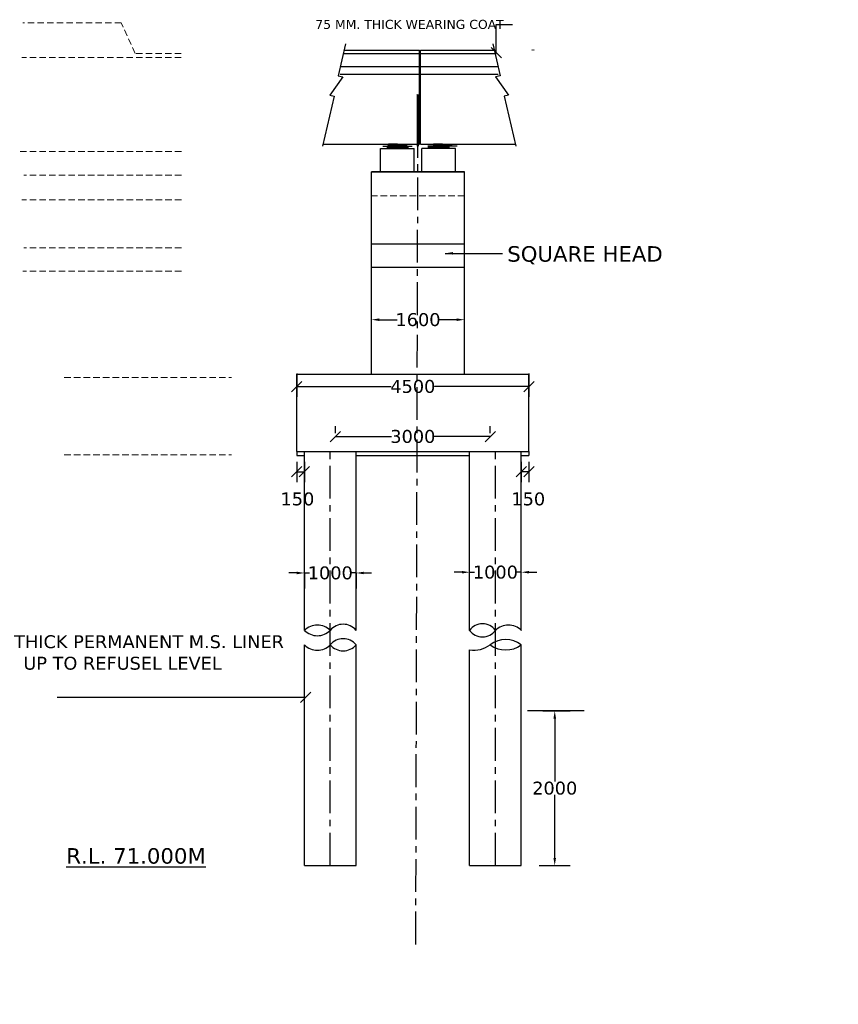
# Model space of a CAD drawing. Header units: millimetres. Extents: x -7746077780 to -3844657605, y -13315294818 to -6656873469.
# Tile 41 of 129: x -3872059724 to -3872043861, y -6657915624 to -6657896549. Entities that reach past the tile are written whole.
import ezdxf

# ---------------------------------------------------------------- set-up
doc = ezdxf.new("R2010")
doc.units = ezdxf.units.MM
doc.header["$MEASUREMENT"] = 0
doc.header["$PDMODE"] = 2
doc.linetypes.add('CENTER', pattern=[50.8, 31.75, -6.35, 6.35, -6.35])
doc.linetypes.add('HIDDEN', pattern=[0.375, 0.25, -0.125])
doc.layers.add('TEX', color=6, linetype='Continuous')
doc.layers.add('TEXT', color=7, linetype='Continuous')
doc.styles.get("Standard").update_dxf_attribs({"font": 'verdana.ttf', "height": 250})
doc.dimstyles.new('Copy of ISO-25--------4', dxfattribs={"dimtxt": 200, "dimasz": 150, "dimexe": 300, "dimexo": 300, "dimgap": 0.02, "dimtad": 0, "dimtih": 1, "dimtoh": 1, "dimdec": 0, "dimlfac": 4, "dimdsep": 46, "dimtxsty": 'Standard', "dimcen": 150, "dimclrd": 1, "dimclre": 1, "dimclrt": 1, "dimadec": 0, "dimazin": 0, "dimtfac": 1, "dimtdec": 0, "dimtmove": 2, "dimatfit": 3, "dimfxl": 0, "dimarcsym": 0})
doc.dimstyles.new('ISO-25', dxfattribs={"dimtxt": 250, "dimasz": 200, "dimexe": 200, "dimexo": 200, "dimgap": 0.02, "dimtad": 0, "dimtih": 1, "dimtoh": 1, "dimdec": 0, "dimdsep": 46, "dimtxsty": 'Standard', "dimblk": 'OBLIQUE', "dimcen": 150, "dimclrd": 1, "dimclre": 1, "dimclrt": 1, "dimadec": 0, "dimazin": 0, "dimtfac": 1, "dimtdec": 0, "dimtmove": 2, "dimatfit": 3, "dimldrblk": 'OBLIQUE', "dimfxl": 0, "dimarcsym": 0})

# ---------------------------------------------------------------- blocks, each defined once
blk = doc.blocks.new('_Oblique')
at = {"color": 0, "linetype": 'ByBlock', "lineweight": -2}
blk.add_line((-0.5, -0.5), (0.5, 0.5), dxfattribs=at)
blk = doc.blocks.new('*D559')
at = {"layer": 'Defpoints', "color": 0, "ltscale": 20, "transparency": 16777216}
for p in [(-3872054355.774759, -6657903203.459737), (-3872049855.774758, -6657903203.459736), (-3872049855.774758, -6657903655.156889)]:
    blk.add_point(p, dxfattribs=at)
at = {"layer": 'TEX', "color": 1, "lineweight": -2, "ltscale": 20, "transparency": 16777216}
for p, q in [((-3872054355.774759, -6657903403.459737), (-3872054355.774759, -6657903855.156889)), ((-3872049855.774758, -6657903403.459736), (-3872049855.774758, -6657903855.156889)), ((-3872054355.774759, -6657903655.156889), (-3872052525.203758, -6657903655.156889)), ((-3872049855.774758, -6657903655.156889), (-3872051686.345759, -6657903655.156889))]:
    blk.add_line(p, q, dxfattribs=at)
at = {"layer": 'TEX', "color": 1, "lineweight": -2, "ltscale": 20, "transparency": 16777216, "xscale": 200, "yscale": 200, "zscale": 200, "rotation": 180}
blk.add_blockref('_Oblique', (-3872054355.774759, -6657903655.156889), dxfattribs=at)
at = {"layer": 'TEX', "color": 1, "lineweight": -2, "ltscale": 20, "transparency": 16777216, "xscale": 200, "yscale": 200, "zscale": 200}
blk.add_blockref('_Oblique', (-3872049855.774758, -6657903655.156889), dxfattribs=at)
at = {"layer": 'TEX', "color": 1, "ltscale": 20, "transparency": 16777216, "insert": (-3872052105.774758, -6657903655.156889), "char_height": 250, "attachment_point": 5}
blk.add_mtext('4500', dxfattribs=at)
blk = doc.blocks.new('*D560')
at = {"layer": 'Defpoints', "color": 0, "ltscale": 20, "transparency": 16777216}
for p in [(-3872054355.774758, -6657904917.446809), (-3872054205.774758, -6657904917.446809), (-3872054205.774758, -6657905307.953251)]:
    blk.add_point(p, dxfattribs=at)
at = {"layer": 'TEX', "color": 1, "lineweight": -2, "ltscale": 20, "transparency": 16777216}
for p, q in [((-3872054355.774758, -6657905117.446809), (-3872054355.774758, -6657905507.953251)), ((-3872054205.774758, -6657905117.446809), (-3872054205.774758, -6657905507.953251)), ((-3872054355.774758, -6657905307.953251), (-3872054205.774758, -6657905307.953251))]:
    blk.add_line(p, q, dxfattribs=at)
at = {"layer": 'TEX', "color": 1, "lineweight": -2, "ltscale": 20, "transparency": 16777216, "xscale": 200, "yscale": 200, "zscale": 200, "rotation": 180}
blk.add_blockref('_Oblique', (-3872054355.774758, -6657905307.953251), dxfattribs=at)
at = {"layer": 'TEX', "color": 1, "lineweight": -2, "ltscale": 20, "transparency": 16777216, "xscale": 200, "yscale": 200, "zscale": 200}
blk.add_blockref('_Oblique', (-3872054205.774758, -6657905307.953251), dxfattribs=at)
at = {"layer": 'TEX', "color": 1, "ltscale": 20, "transparency": 16777216, "insert": (-3872054342.135487, -6657905834.88104), "char_height": 250, "attachment_point": 5}
blk.add_mtext('150', dxfattribs=at)
blk = doc.blocks.new('*D561')
at = {"layer": 'Defpoints', "color": 0, "ltscale": 20, "transparency": 16777216}
for p in [(-3872050005.774757, -6657904917.446809), (-3872049855.774758, -6657904917.446809), (-3872050005.774757, -6657905307.953251)]:
    blk.add_point(p, dxfattribs=at)
at = {"layer": 'TEX', "color": 1, "lineweight": -2, "ltscale": 20, "transparency": 16777216}
for p, q in [((-3872050005.774757, -6657905117.446809), (-3872050005.774757, -6657905507.953251)), ((-3872049855.774758, -6657905117.446809), (-3872049855.774758, -6657905507.953251)), ((-3872049855.774758, -6657905307.953251), (-3872050005.774757, -6657905307.953251))]:
    blk.add_line(p, q, dxfattribs=at)
at = {"layer": 'TEX', "color": 1, "lineweight": -2, "ltscale": 20, "transparency": 16777216, "xscale": 200, "yscale": 200, "zscale": 200, "rotation": 180}
blk.add_blockref('_Oblique', (-3872050005.774757, -6657905307.953251), dxfattribs=at)
at = {"layer": 'TEX', "color": 1, "lineweight": -2, "ltscale": 20, "transparency": 16777216, "xscale": 200, "yscale": 200, "zscale": 200}
blk.add_blockref('_Oblique', (-3872049855.774758, -6657905307.953251), dxfattribs=at)
at = {"layer": 'TEX', "color": 1, "ltscale": 20, "transparency": 16777216, "insert": (-3872049869.414029, -6657905834.88104), "char_height": 250, "attachment_point": 5}
blk.add_mtext('150', dxfattribs=at)
blk = doc.blocks.new('*D562')
at = {"layer": 'Defpoints', "color": 0, "ltscale": 20, "transparency": 16777216}
for p in [(-3872053605.774759, -6657904624.085196), (-3872053605.774759, -6657904756.012963), (-3872050605.774757, -6657904756.012962)]:
    blk.add_point(p, dxfattribs=at)
at = {"layer": 'TEX', "color": 1, "lineweight": -2, "ltscale": 20, "transparency": 16777216}
for p, q in [((-3872053605.774759, -6657904556.012963), (-3872053605.774759, -6657904424.085196)), ((-3872050605.774757, -6657904556.012962), (-3872050605.774757, -6657904424.085196)), ((-3872053605.774759, -6657904624.085196), (-3872052517.648351, -6657904624.085196)), ((-3872050605.774757, -6657904624.085196), (-3872051693.901165, -6657904624.085196))]:
    blk.add_line(p, q, dxfattribs=at)
at = {"layer": 'TEX', "color": 1, "lineweight": -2, "ltscale": 20, "transparency": 16777216, "xscale": 200, "yscale": 200, "zscale": 200, "rotation": 180}
blk.add_blockref('_Oblique', (-3872053605.774759, -6657904624.085196), dxfattribs=at)
at = {"layer": 'TEX', "color": 1, "lineweight": -2, "ltscale": 20, "transparency": 16777216, "xscale": 200, "yscale": 200, "zscale": 200}
blk.add_blockref('_Oblique', (-3872050605.774757, -6657904624.085196), dxfattribs=at)
at = {"layer": 'TEX', "color": 1, "ltscale": 20, "transparency": 16777216, "insert": (-3872052105.774758, -6657904624.085196), "char_height": 250, "attachment_point": 5}
blk.add_mtext('3000', dxfattribs=at)
blk = doc.blocks.new('*D563')
at = {"layer": 'Defpoints', "color": 0, "ltscale": 20, "transparency": 16777216}
for p in [(-3872054205.774758, -6657907267.389519), (-3872053205.774759, -6657907267.389521), (-3872053205.774759, -6657907267.389523)]:
    blk.add_point(p, dxfattribs=at)
at = {"layer": 'TEX', "color": 1, "lineweight": -2, "ltscale": 20, "transparency": 16777216}
for p, q in [((-3872054355.774758, -6657907267.389523), (-3872054505.774758, -6657907267.389523)), ((-3872054205.774758, -6657907267.389523), (-3872054205.774758, -6657907567.389523)), ((-3872054205.774758, -6657907267.389523), (-3872054108.330017, -6657907267.389523)), ((-3872053205.774759, -6657907267.389523), (-3872053303.2195, -6657907267.389523)), ((-3872053205.774759, -6657907267.389523), (-3872053205.774759, -6657907567.389523)), ((-3872053055.774759, -6657907267.389523), (-3872052905.774759, -6657907267.389523))]:
    blk.add_line(p, q, dxfattribs=at)
at = {"layer": 'TEX', "color": 1, "ltscale": 20, "transparency": 16777216}
for points in [[(-3872054355.774758, -6657907242.389523), (-3872054355.774758, -6657907292.389523), (-3872054205.774758, -6657907267.389523)], [(-3872053055.774759, -6657907242.389523), (-3872053055.774759, -6657907292.389523), (-3872053205.774759, -6657907267.389523)]]:
    blk.add_solid(points, dxfattribs=at)
at = {"layer": 'TEX', "color": 1, "ltscale": 20, "transparency": 16777216, "insert": (-3872053705.774758, -6657907267.389523), "char_height": 250, "attachment_point": 5}
blk.add_mtext('1000', dxfattribs=at)
blk = doc.blocks.new('*D564')
at = {"layer": 'Defpoints', "color": 0, "ltscale": 20, "transparency": 16777216}
for p in [(-3872051005.774758, -6657907252.991203), (-3872050005.774757, -6657907252.991202), (-3872050005.774757, -6657907252.991202)]:
    blk.add_point(p, dxfattribs=at)
at = {"layer": 'TEX', "color": 1, "lineweight": -2, "ltscale": 20, "transparency": 16777216}
for p, q in [((-3872051005.774758, -6657907252.991202), (-3872051005.774758, -6657906952.991202)), ((-3872050005.774757, -6657907252.991202), (-3872050005.774757, -6657906952.991202)), ((-3872051155.774758, -6657907252.991202), (-3872051305.774758, -6657907252.991202)), ((-3872051005.774758, -6657907252.991202), (-3872050908.330016, -6657907252.991202)), ((-3872050005.774757, -6657907252.991202), (-3872050103.219499, -6657907252.991202)), ((-3872049855.774757, -6657907252.991202), (-3872049705.774757, -6657907252.991202))]:
    blk.add_line(p, q, dxfattribs=at)
at = {"layer": 'TEX', "color": 1, "ltscale": 20, "transparency": 16777216}
for points in [[(-3872051155.774758, -6657907227.991202), (-3872051155.774758, -6657907277.991202), (-3872051005.774758, -6657907252.991202)], [(-3872049855.774757, -6657907227.991202), (-3872049855.774757, -6657907277.991202), (-3872050005.774757, -6657907252.991202)]]:
    blk.add_solid(points, dxfattribs=at)
at = {"layer": 'TEX', "color": 1, "ltscale": 20, "transparency": 16777216, "insert": (-3872050505.774757, -6657907252.991202), "char_height": 250, "attachment_point": 5}
blk.add_mtext('1000', dxfattribs=at)
blk = doc.blocks.new('*D565')
at = {"layer": 'Defpoints', "color": 0, "ltscale": 20, "transparency": 16777216}
for p in [(-3872051105.774758, -6657902360.998947), (-3872052905.774759, -6657902974.642129), (-3872051105.774758, -6657902974.642129)]:
    blk.add_point(p, dxfattribs=at)
at = {"layer": 'TEX', "color": 1, "lineweight": -2, "ltscale": 20, "transparency": 16777216}
for p, q in [((-3872052905.774759, -6657902660.998947), (-3872052905.774759, -6657902060.998947)), ((-3872051105.774758, -6657902660.998947), (-3872051105.774758, -6657902060.998947)), ((-3872052755.774759, -6657902360.998947), (-3872052408.330017, -6657902360.998947)), ((-3872051255.774758, -6657902360.998947), (-3872051603.2195, -6657902360.998947))]:
    blk.add_line(p, q, dxfattribs=at)
at = {"layer": 'TEX', "color": 1, "ltscale": 20, "transparency": 16777216}
for points in [[(-3872052755.774759, -6657902335.998947), (-3872052755.774759, -6657902385.998947), (-3872052905.774759, -6657902360.998947)], [(-3872051255.774758, -6657902335.998947), (-3872051255.774758, -6657902385.998947), (-3872051105.774758, -6657902360.998947)]]:
    blk.add_solid(points, dxfattribs=at)
at = {"layer": 'TEX', "color": 1, "ltscale": 20, "transparency": 16777216, "insert": (-3872052005.774758, -6657902360.998947), "char_height": 250, "attachment_point": 5}
blk.add_mtext('1600', dxfattribs=at)
blk = doc.blocks.new('*D566')
at = {"layer": 'Defpoints', "color": 0, "ltscale": 20, "transparency": 16777216}
for p in [(-3872049883.774757, -6657909937.496046), (-3872050005.774758, -6657912937.496046), (-3872049356.30693, -6657912937.496046)]:
    blk.add_point(p, dxfattribs=at)
at = {"layer": 'TEX', "color": 1, "lineweight": -2, "ltscale": 20, "transparency": 16777216}
for p, q in [((-3872049583.774757, -6657909937.496046), (-3872049056.30693, -6657909937.496046)), ((-3872049356.30693, -6657910087.496046), (-3872049356.30693, -6657911307.271211)), ((-3872049356.30693, -6657912787.496046), (-3872049356.30693, -6657911567.720881)), ((-3872049656.30693, -6657912937.496046), (-3872049056.30693, -6657912937.496046))]:
    blk.add_line(p, q, dxfattribs=at)
at = {"layer": 'TEX', "color": 1, "ltscale": 20, "transparency": 16777216}
for points in [[(-3872049381.30693, -6657910087.496046), (-3872049331.30693, -6657910087.496046), (-3872049356.30693, -6657909937.496046)], [(-3872049381.30693, -6657912787.496046), (-3872049331.30693, -6657912787.496046), (-3872049356.30693, -6657912937.496046)]]:
    blk.add_solid(points, dxfattribs=at)
at = {"layer": 'TEX', "color": 1, "ltscale": 20, "transparency": 16777216, "insert": (-3872049356.306929, -6657911437.496047), "char_height": 250, "width": 1112.70391417, "attachment_point": 5}
blk.add_mtext('2000', dxfattribs=at)

msp = doc.modelspace()

# ---------------------------------------------------------------- hatches: boundary and pattern name
at = {"linetype": 'Continuous', "ltscale": 0.05}
for points in [[(-3872052580.298115, -6657898958.91561), (-3872052405.098114, -6657898958.915609), (-3872052405.098115, -6657898997.459609), (-3872052580.298115, -6657898997.459609)], [(-3872052229.898114, -6657898958.91561), (-3872052405.098114, -6657898958.915609), (-3872052405.098114, -6657898997.459609), (-3872052229.898114, -6657898997.459609)], [(-3872051704.298114, -6657898958.91561), (-3872051529.098114, -6657898958.915609), (-3872051529.098114, -6657898997.459609), (-3872051704.298114, -6657898997.459609)], [(-3872051353.898113, -6657898958.91561), (-3872051529.098114, -6657898958.915609), (-3872051529.098113, -6657898997.459609), (-3872051353.898113, -6657898997.459609)], [(-3872052605.774759, -6657898998.211493), (-3872052405.774758, -6657898998.211491), (-3872052405.774759, -6657899042.21149), (-3872052605.774759, -6657899042.211491)], [(-3872052205.774758, -6657898998.211493), (-3872052405.774758, -6657898998.211491), (-3872052405.774758, -6657899042.21149), (-3872052205.774758, -6657899042.211491)], [(-3872051805.774758, -6657898998.211493), (-3872051605.774758, -6657898998.211491), (-3872051605.774758, -6657899042.21149), (-3872051805.774758, -6657899042.211491)], [(-3872051405.774757, -6657898998.211493), (-3872051605.774758, -6657898998.211491), (-3872051605.774757, -6657899042.21149), (-3872051405.774757, -6657899042.211491)]]:
    msp.add_hatch(color=240, dxfattribs=at).paths.add_polyline_path(points)

# ---------------------------------------------------------------- linework, layer by layer
at = {"color": 240, "linetype": 'Continuous', "ltscale": 0.05}
for p, q in [((-3872052405.098114, -6657898958.915609), (-3872052580.298115, -6657898958.915609)), ((-3872052580.298115, -6657898958.91561), (-3872052580.298115, -6657898997.459609)), ((-3872052405.098114, -6657898958.915609), (-3872052229.898113, -6657898958.915609)), ((-3872052405.098114, -6657898958.91561), (-3872052405.098114, -6657898997.459609)), ((-3872052405.098114, -6657898958.91561), (-3872052405.098114, -6657898997.459609)), ((-3872052229.898114, -6657898958.91561), (-3872052229.898114, -6657898997.459609)), ((-3872051529.098114, -6657898958.915609), (-3872051704.298115, -6657898958.915609)), ((-3872051704.298114, -6657898958.91561), (-3872051704.298114, -6657898997.459609)), ((-3872051529.098114, -6657898958.915609), (-3872051353.898112, -6657898958.915609)), ((-3872051529.098114, -6657898958.91561), (-3872051529.098114, -6657898997.459609)), ((-3872051529.098114, -6657898958.91561), (-3872051529.098114, -6657898997.459609)), ((-3872051353.898113, -6657898958.91561), (-3872051353.898113, -6657898997.459609)), ((-3872052730.774759, -6657899042.211491), (-3872052080.774759, -6657899042.211491)), ((-3872052689.798115, -6657898997.459611), (-3872052120.398114, -6657898997.459611)), ((-3872052405.774758, -6657898998.211491), (-3872052605.774759, -6657898998.211491)), ((-3872052605.774759, -6657898998.211493), (-3872052605.774759, -6657899042.211491)), ((-3872052405.774758, -6657898998.211491), (-3872052205.774758, -6657898998.211491)), ((-3872052405.774758, -6657898998.211493), (-3872052405.774758, -6657899042.211491)), ((-3872052405.774758, -6657898998.211493), (-3872052405.774758, -6657899042.211491)), ((-3872052205.774758, -6657898998.211493), (-3872052205.774758, -6657899042.211491)), ((-3872051280.774758, -6657899042.211491), (-3872051930.774758, -6657899042.211491)), ((-3872051244.398113, -6657898997.459611), (-3872051813.798114, -6657898997.459611)), ((-3872051605.774758, -6657898998.211491), (-3872051805.774758, -6657898998.211491)), ((-3872051805.774758, -6657898998.211493), (-3872051805.774758, -6657899042.211491)), ((-3872051605.774758, -6657898998.211491), (-3872051405.774757, -6657898998.211491)), ((-3872051605.774758, -6657898998.211493), (-3872051605.774758, -6657899042.211491)), ((-3872051605.774758, -6657898998.211493), (-3872051605.774758, -6657899042.211491)), ((-3872051405.774757, -6657898998.211493), (-3872051405.774757, -6657899042.211491)), ((-3872054355.774759, -6657903417.446808), (-3872049855.774758, -6657903417.446808)), ((-3872054355.774758, -6657904917.446809), (-3872054355.774758, -6657903417.446808)), ((-3872049855.774759, -6657904917.446808), (-3872049855.774757, -6657903417.446808)), ((-3872054355.774759, -6657904917.446809), (-3872049855.774758, -6657904917.446807)), ((-3872054355.774758, -6657904917.446809), (-3872049855.774758, -6657904917.446807)), ((-3872054355.774758, -6657904917.446809), (-3872054355.774758, -6657904992.446809)), ((-3872054355.774758, -6657904992.446809), (-3872054205.774758, -6657904992.446809)), ((-3872054205.774758, -6657908379.143958), (-3872054205.774758, -6657904917.446809)), ((-3872053205.774759, -6657908379.143964), (-3872053205.774759, -6657904917.446809)), ((-3872053205.774759, -6657904992.446809), (-3872051005.774757, -6657904992.446809)), ((-3872051005.774758, -6657908379.143958), (-3872051005.774756, -6657904917.446805)), ((-3872050005.774757, -6657908379.143964), (-3872050005.774757, -6657904917.446807)), ((-3872050005.774757, -6657904992.446807), (-3872049855.774758, -6657904992.446807)), ((-3872049855.774758, -6657904917.446807), (-3872049855.774758, -6657904992.446807)), ((-3872054205.77476, -6657912937.496047), (-3872054205.774758, -6657908659.143961)), ((-3872053205.77476, -6657912937.496047), (-3872053205.774759, -6657908659.143961)), ((-3872050005.774758, -6657912937.496046), (-3872050005.774757, -6657908659.143961)), ((-3872051005.774759, -6657912937.496046), (-3872051005.774758, -6657908757.332248)), ((-3872048787.562513, -6657909937.496047), (-3872049883.774758, -6657909937.496047))]:
    msp.add_line(p, q, dxfattribs=at)
at = {"color": 1, "linetype": 'Continuous', "ltscale": 0.05}
for p, q in [((-3872052905.774759, -6657903417.446808), (-3872052905.774759, -6657899498.211491)), ((-3872051105.774758, -6657903417.446803), (-3872051105.774759, -6657899498.211491)), ((-3872052905.774759, -6657900890.222026), (-3872051105.774758, -6657900890.222026)), ((-3872052905.774758, -6657901342.38363), (-3872051105.774758, -6657901342.383632))]:
    msp.add_line(p, q, dxfattribs=at)
for points in [[(-3872053410.125632, -6657897017.661315), (-3872053553.137447, -6657897637.822625), (-3872053464.467283, -6657897658.270339), (-3872053713.282265, -6657898014.104355), (-3872053630.94804, -6657898033.090974), (-3872053854.221929, -6657899001.128278)], [(-3872050556.866632, -6657897017.661315), (-3872050413.854817, -6657897637.822625), (-3872050502.524982, -6657897658.270339), (-3872050253.71, -6657898014.104355), (-3872050336.044225, -6657898033.090974), (-3872050112.770336, -6657899001.128278)]]:
    msp.add_lwpolyline(points, dxfattribs=at)
at = {"layer": 'TEX', "color": 1, "ltscale": 20}
for p, q in [((-3872053453.776957, -6657897206.952405), (-3872051975.858115, -6657897206.952403)), ((-3872053438.626259, -6657897141.252404), (-3872051975.858114, -6657897141.252404)), ((-3872051958.338115, -6657897141.252402), (-3872050490.51784, -6657897141.252403)), ((-3872051958.338115, -6657897206.952405), (-3872050490.51784, -6657897206.952404)), ((-3872049785.858114, -6657897141.252404), (-3872049798.998115, -6657897141.252404)), ((-3872049755.198114, -6657897141.252404), (-3872049768.338114, -6657897141.252404)), ((-3872053511.428011, -6657897456.952405), (-3872051975.858115, -6657897456.952403)), ((-3872053511.428011, -6657897606.952405), (-3872051975.858115, -6657897606.952403)), ((-3872051958.338115, -6657897456.952405), (-3872050455.564254, -6657897456.952404)), ((-3872051958.338115, -6657897606.952405), (-3872050455.564254, -6657897606.952404)), ((-3872052015.774758, -6657898007.461412), (-3872052030.774759, -6657898007.461412)), ((-3872051980.774759, -6657898007.461412), (-3872051995.774758, -6657898007.461412)), ((-3872052730.774759, -6657899498.211491), (-3872052730.774759, -6657899042.211491)), ((-3872052080.774759, -6657899498.211491), (-3872052080.774758, -6657899042.211491)), ((-3872051930.774758, -6657899498.211491), (-3872051930.774758, -6657899042.211491)), ((-3872051280.774758, -6657899498.211491), (-3872051280.774758, -6657899042.211491)), ((-3872051105.774758, -6657899498.211491), (-3872052905.774759, -6657899498.211491))]:
    msp.add_line(p, q, dxfattribs=at)
at = {"layer": 'TEX', "color": 1, "ltscale": 40}
for p, q in [((-3872051975.858114, -6657898958.915606), (-3872051975.858114, -6657897141.252404)), ((-3872051958.338115, -6657898958.91561), (-3872051958.338115, -6657897141.252404)), ((-3872052015.774758, -6657898998.211486), (-3872052015.774758, -6657898007.461412)), ((-3872051995.774759, -6657898998.211493), (-3872051995.774759, -6657898007.461412))]:
    msp.add_line(p, q, dxfattribs=at)
at = {"layer": 'TEX', "color": 4, "linetype": 'CENTER', "ltscale": 20}
for p, q in [((-3872052047.963485, -6657914462.389091), (-3872052005.774759, -6657898007.461414)), ((-3872053705.774759, -6657912937.496047), (-3872053705.774759, -6657904917.446809)), ((-3872050505.774757, -6657912937.496046), (-3872050505.774757, -6657904917.446807))]:
    msp.add_line(p, q, dxfattribs=at)
at = {"layer": 'TEX', "color": 240, "ltscale": 20}
for p, q in [((-3872053844.48751, -6657898958.915609), (-3872051975.858114, -6657898958.915607)), ((-3872051958.338115, -6657898958.91561), (-3872050122.504755, -6657898958.915608)), ((-3872052905.774759, -6657899498.211491), (-3872051105.774758, -6657899498.211491)), ((-3872054205.774759, -6657912937.496047), (-3872053205.774759, -6657912937.496047)), ((-3872051005.774758, -6657912937.496046), (-3872050005.774758, -6657912937.496046))]:
    msp.add_line(p, q, dxfattribs=at)
at = {"layer": 'TEX', "color": 7, "ltscale": 20}
for p, q in [((-3872054205.774758, -6657904917.446809), (-3872053705.774759, -6657904917.446809)), ((-3872053705.774759, -6657904917.446809), (-3872053705.774759, -6657904917.446809)), ((-3872050605.774759, -6657912857.446808), (-3872050605.774759, -6657912857.446808))]:
    msp.add_line(p, q, dxfattribs=at)
at = {"layer": 'TEX', "color": 240, "ltscale": 20}
for centre, radius, start, end in [((-3872053955.774749, -6657908628.936419), 353.406659, 44.9761993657, 135.0238006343), ((-3872053455.774684, -6657908583.677218), 323.007454, 39.28772102, 140.71227898), ((-3872050755.774737, -6657908559.884204), 308.491565, 35.8654749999, 144.1345250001), ((-3872050255.473511, -6657908630.30187), 354.585729, 44.6786511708, 134.9021121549), ((-3872053955.774692, -6657908129.351234), 353.406916, 224.9761993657, 315.0237426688), ((-3872050755.774855, -6657908198.403485), 308.491728, 215.8654749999, 324.1345250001), ((-3872053955.775101, -6657908409.352794), 353.405993, 224.9760448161, 315.0239744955), ((-3872053455.775145, -6657908865.556587), 324.201157, 39.5446636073, 140.4552594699), ((-3872053455.774909, -6657908452.731653), 324.200733, 219.5446810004, 320.4552594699), ((-3872050925.861477, -6657908219.025651), 544.205958, 261.5559286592, 306.0274697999), ((-3872050305.77476, -6657909058.847505), 499.762869, 53.1096445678, 126.8903554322), ((-3872050305.77476, -6657908259.440412), 499.762869, 233.1096992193, 306.8903007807)]:
    msp.add_arc(centre, radius, start, end, dxfattribs=at)
at = {"layer": 'TEXT', "color": 2, "linetype": 'HIDDEN', "lineweight": 13, "ltscale": 500}
for p, q in [((-3872056592.576952, -6657897278.273609), (-3872059680.269342, -6657897278.273609)), ((-3872056589.706412, -6657899105.448824), (-3872059713.091391, -6657899105.448824)), ((-3872056589.706416, -6657899561.684123), (-3872059644.907344, -6657899561.684123)), ((-3872056589.706412, -6657900041.227823), (-3872059680.269342, -6657900041.227823)), ((-3872056589.706412, -6657900967.473277), (-3872059644.907344, -6657900967.473277)), ((-3872056589.706412, -6657901419.634881), (-3872059662.588344, -6657901419.634881)), ((-3872058860.966229, -6657903480.899413), (-3872055619.268614, -6657903480.899412)), ((-3872058860.966229, -6657904980.899413), (-3872055619.268615, -6657904980.899412))]:
    msp.add_line(p, q, dxfattribs=at)
at = {"layer": 'TEXT', "color": 242, "linetype": 'HIDDEN', "lineweight": 13, "ltscale": 500, "true_color": 0xcd2027}
msp.add_line((-3872051105.774758, -6657899963.976572), (-3872052905.774759, -6657899963.976572), dxfattribs=at)
at = {"layer": 'TEXT', "color": 2, "linetype": 'HIDDEN', "lineweight": 13, "ltscale": 500}
msp.add_lwpolyline([(-3872056592.576952, -6657897203.11574), (-3872057486.488309, -6657897203.11574), (-3872057756.488309, -6657896607.735594), (-3872059662.588344, -6657896607.735594)], dxfattribs=at)

# ---------------------------------------------------------------- texts
at = {"ltscale": 20, "char_height": 300, "width": 6037.08457566, "attachment_point": 1}
for insert in [(-3872093799.012653, -6657913653.318133), (-3872109839.012653, -6657913763.318133)]:
    msp.add_mtext('\\pi917.33;{\\LFOUNDATION LEVEL \\P\\pi1600.6;R.L. 71.000 M}', dxfattribs=dict(at, insert=insert))
at = {"layer": 'TEX', "color": 240, "ltscale": 20}
msp.add_text('75 MM. THICK WEARING COAT', height=175.2, dxfattribs=at).set_placement((-3872053996.148321, -6657896727.262349))
at = {"layer": 'TEXT', "color": 6, "attachment_point": 2}
for s, insert, char_height, width in [('SQUARE HEAD', (-3872048769.901849, -6657900936.353051), 300, 3152.40059949), ('6 MM THICK PERMANENT M.S. LINER\\PUP TO REFUSEL LEVEL', (-3872057730.860029, -6657908473.881932), 250, 7349.8973074), ('{\\L R.L. 71.000M}', (-3872057535.344426, -6657912598.212301), 300, 5399.89821387)]:
    msp.add_mtext(s, dxfattribs=dict(at, insert=insert, char_height=char_height, width=width))

# ---------------------------------------------------------------- dimensions: what is measured, and where the dimension line sits
at = {"layer": 'TEX', "color": 7, "ltscale": 20}
for base, p1, p2, text, override, picture, middle in [((-3872051105.774758, -6657902360.998947), (-3872052905.774759, -6657902974.642129), (-3872051105.774758, -6657902974.642129), '1600', {"dimtxt": 250, "dimlfac": 1, "dimfxlon": 1}, '*D565', (-3872052005.774758, -6657902360.998947)), ((-3872050005.774757, -6657907252.991202), (-3872051005.774758, -6657907252.991203), (-3872050005.774757, -6657907252.991202), '1000', {"dimtxt": 250, "dimlfac": 1, "dimfxl": 0.18, "dimfxlon": 1}, '*D564', (-3872050505.774757, -6657907252.991202)), ((-3872053205.774759, -6657907267.389523), (-3872054205.774758, -6657907267.389519), (-3872053205.774759, -6657907267.389521), '1000', {"dimtxt": 250, "dimlfac": 1, "dimfxl": 0.18, "dimfxlon": 1}, '*D563', (-3872053705.774758, -6657907267.389523))]:
    dim = msp.add_linear_dim(base=base, p1=p1, p2=p2, text=text, dimstyle='Copy of ISO-25--------4', override=override, dxfattribs=at)
    dim.commit()
    dim.dimension.update_dxf_attribs({"geometry": picture, "text_midpoint": middle})
at = {"layer": 'TEX', "ltscale": 20}
dim = msp.add_linear_dim(base=(-3872049855.774758, -6657903655.156889), p1=(-3872054355.774759, -6657903203.459737), p2=(-3872049855.774758, -6657903203.459736), dimstyle='ISO-25', dxfattribs=at)
dim.commit()
dim.dimension.update_dxf_attribs({"geometry": '*D559', "text_midpoint": (-3872052105.774758, -6657903655.156889)})
for base, p1, p2, picture, middle in [((-3872053605.774759, -6657904624.085196), (-3872050605.774757, -6657904756.012962), (-3872053605.774759, -6657904756.012963), '*D562', (-3872052105.774758, -6657904624.085196)), ((-3872054205.774758, -6657905307.953251), (-3872054355.774758, -6657904917.446809), (-3872054205.774758, -6657904917.446809), '*D560', (-3872054342.135487, -6657905834.88104))]:
    dim = msp.add_linear_dim(base=base, p1=p1, p2=p2, dimstyle='ISO-25', dxfattribs=at)
    dim.commit()
    dim.dimension.update_dxf_attribs({"geometry": picture, "text_midpoint": middle, "dimtype": 160})
dim = msp.add_linear_dim(base=(-3872050005.774757, -6657905307.953251), p1=(-3872049855.774758, -6657904917.446809), p2=(-3872050005.774757, -6657904917.446809), angle=180, dimstyle='ISO-25', dxfattribs=at)
dim.commit()
dim.dimension.update_dxf_attribs({"geometry": '*D561', "text_midpoint": (-3872049869.414029, -6657905834.88104), "dimtype": 160})
at = {"layer": 'TEX', "color": 7, "ltscale": 20}
dim = msp.add_linear_dim(base=(-3872049356.30693, -6657912937.496046), p1=(-3872049883.774757, -6657909937.496046), p2=(-3872050005.774758, -6657912937.496046), angle=90, text='2000', dimstyle='Copy of ISO-25--------4', override={"dimtxt": 250, "dimlfac": 1, "dimfxlon": 1}, dxfattribs=at)
dim.commit()
dim.dimension.update_dxf_attribs({"geometry": '*D566', "text_midpoint": (-3872049356.306929, -6657911437.496047)})

# ---------------------------------------------------------------- leaders
at = {"layer": 'TEX', "color": 252, "ltscale": 20}
msp.add_leader([(-3872050490.51784, -6657897185.174753), (-3872050490.51784, -6657896642.188056), (-3872050173.505483, -6657896642.188056)], dimstyle='ISO-25', override={"dimgap": 0.02, "dimtad": 0}, dxfattribs=at)
at = {"layer": 'TEX', "ltscale": 20}
msp.add_leader([(-3872051478.008461, -6657901075.718652), (-3872050368.008461, -6657901075.718652)], dimstyle='Copy of ISO-25--------4', override={"dimgap": 0.02, "dimtad": 0}, dxfattribs=at)
at = {"layer": 'TEX', "color": 240, "ltscale": 20}
msp.add_leader([(-3872054183.945817, -6657909677.338991), (-3872058996.807699, -6657909677.338991)], dimstyle='ISO-25', override={"dimgap": 0.02, "dimtad": 0}, dxfattribs=at)

doc.saveas('drawing.dxf')
